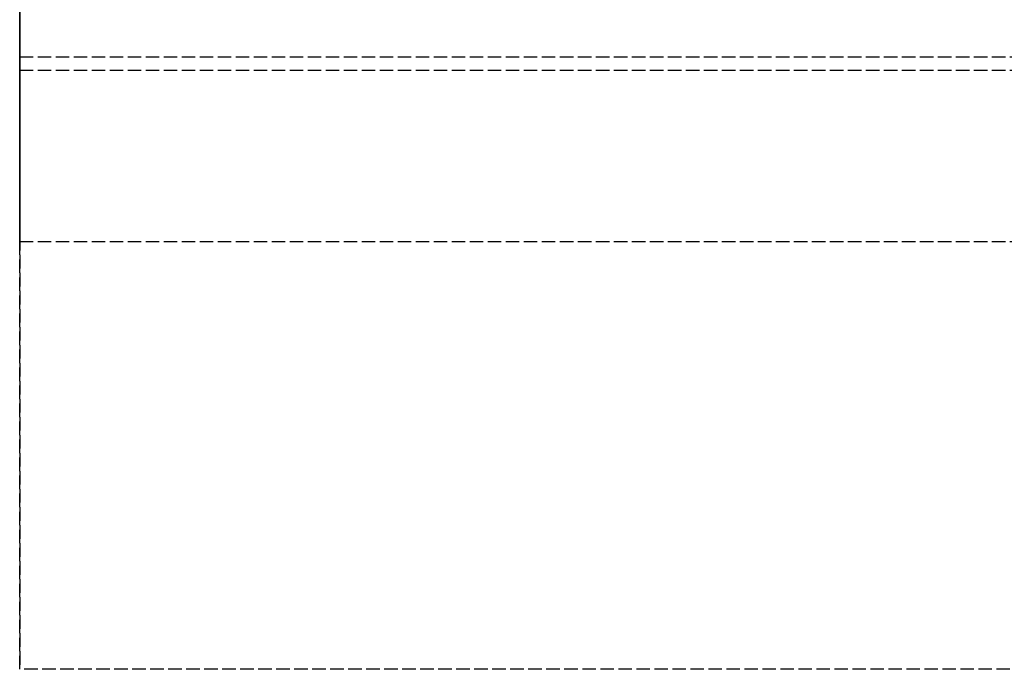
# Model space of a CAD drawing. Header units: millimetres. Extents: x 0 to 2050, y -94 to 94.
# Tile 1 of 14: x 0 to 109, y -94 to -22. Entities that reach past the tile are written whole.
import ezdxf

# ---------------------------------------------------------------- set-up
doc = ezdxf.new("R2010")
doc.units = ezdxf.units.MM
doc.header["$LTSCALE"] = 10
doc.linetypes.add('ALLCAD_Strich', pattern=[0.2, 0.15, -0.05])
doc.layers.add('BESCH_KONT_sich_schn_grun_2d', color=10, linetype='Continuous')
doc.layers.add('BESCH_KONT_sich_schn_seit_2d', color=160, linetype='Continuous')

msp = doc.modelspace()

# ---------------------------------------------------------------- linework, layer by layer
at = {"layer": 'BESCH_KONT_sich_schn_grun_2d', "linetype": 'ALLCAD_Strich'}
for p, q in [((0, 94), (0, -94)), ((0, -26), (2050, -26)), ((0, -27.5), (2050, -27.5)), ((0, -27.5), (2050, -27.5)), ((0, -46.5), (2050, -46.5)), ((2050, -94), (0, -94))]:
    msp.add_line(p, q, dxfattribs=at)
at = {"layer": 'BESCH_KONT_sich_schn_seit_2d', "linetype": 'ALLCAD_Strich'}
for p, q in [((0, 94, 2418), (0, -94, 2418)), ((0, -94, 2368), (0, 94, 2368)), ((0, -45.5), (0, 45.5)), ((0, 25.5, 2), (0, -25.5, 2)), ((0, -26, 2359.5), (0, -19.5, 2359.5)), ((0, -19.5, 2361.5), (0, -26, 2361.5)), ((0, -27.5, 6), (0, -25.5, 6)), ((0, -25.5, 17), (0, -45.5, 17)), ((0, -25.5, 2), (0, -25.5, 17)), ((0, -27.5, 2353), (0, -26, 2353)), ((0, -26, 2368), (0, -27.5, 2368)), ((0, -26, 2361.5), (0, -26, 2368)), ((0, -26, 2353), (0, -26, 2359.5)), ((0, -27.5), (0, -27.5, 17)), ((0, -27.5, 6), (0, -27.5)), ((0, -27.5, 2368), (0, -27.5, 2353)), ((0, -46.5, 2368), (0, -27.5, 2368)), ((0, -27.5, 2368), (0, -27.5, 2322)), ((0, -27.5, 2322), (0, -46.5, 2322)), ((0, -27.5, 17), (0, -27.5, 2322)), ((0, -37.5, 6), (0, -33.5, 6)), ((0, -33.5, 11), (0, -37.5, 11)), ((0, -46.5), (0, -45.5)), ((0, -45.5), (0, -45.5, 17)), ((0, -46.5, 2322), (0, -46.5, 2368)), ((0, -46.5), (0, -46.5, 2322)), ((0, -94, 2418), (0, -94, 2368))]:
    msp.add_line(p, q, dxfattribs=at)
at = {"layer": 'BESCH_KONT_sich_schn_seit_2d', "linetype": 'ALLCAD_Strich', "extrusion": (1, 0, 0)}
for centre, start, end in [((-33.5, 8.5), 270, 90), ((-37.5, 8.5), 90, 270)]:
    msp.add_arc(centre, 2.5, start, end, dxfattribs=at)

doc.saveas('drawing.dxf')
